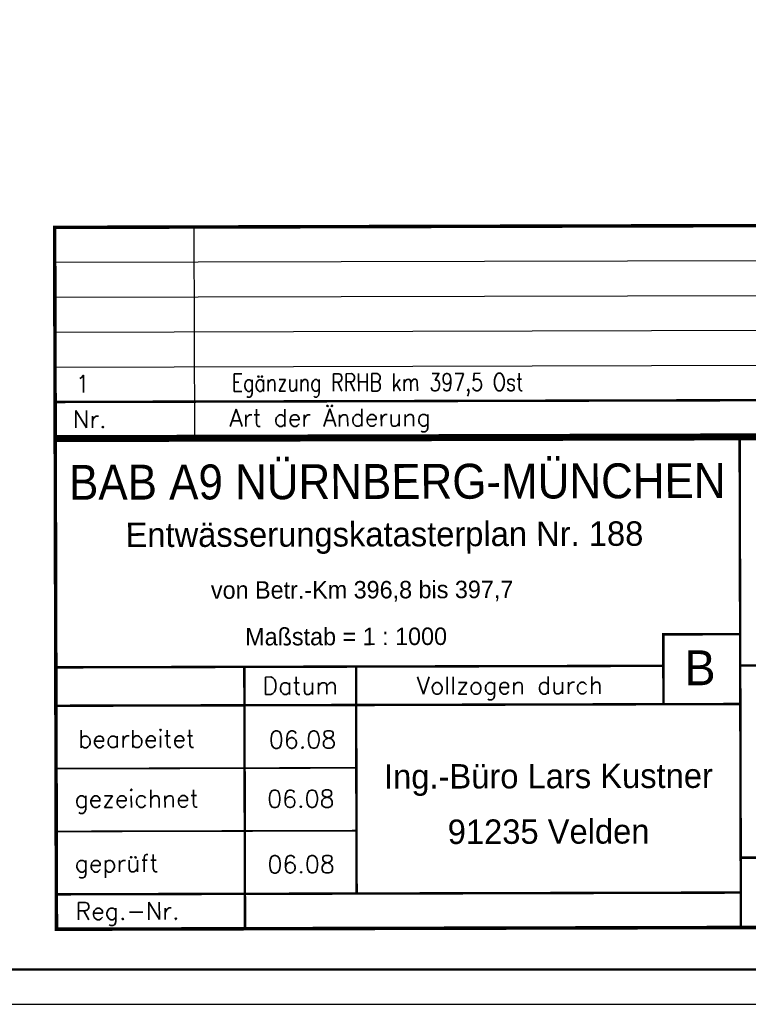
# Model space of a CAD drawing. Extents: x 0 to 1135, y 0 to 594.
# Tile 17 of 44: x 954 to 1058, y 0 to 141. Entities that reach past the tile are written whole.
import ezdxf
from ezdxf.enums import TextEntityAlignment as Align

# ---------------------------------------------------------------- set-up
doc = ezdxf.new("R2010")
doc.units = 0
doc.header["$LTSCALE"] = 2
doc.header["$MEASUREMENT"] = 0
doc.linetypes.add('AUSGEZOGEN', pattern=[0])
for name, color, linetype in [('BAUWOTOP', 250, 'AUSGEZOGEN'), ('LEGENDE', 7, 'AUSGEZOGEN'), ('RAHMEN', 250, 'AUSGEZOGEN')]:
    doc.layers.add(name, color=color, linetype=linetype)
doc.styles.add('ROMANS', font='romans.shx', dxfattribs={"width": 0.8})
doc.styles.add('UNIR-H', font='unir_h.shx', dxfattribs={"width": 0.8})
doc.styles.add('UNIR-O', font='unir_o.shx')

msp = doc.modelspace()

# ---------------------------------------------------------------- linework, layer by layer
at = {"layer": 'LEGENDE'}
for p, q in [((959.07, 106.25), (1124.07, 106.67)), ((959.08, 101.25), (1124.08, 101.67)), ((959.1, 96.25), (1124.1, 96.67)), ((959.11, 91.25), (1124.11, 91.67))]:
    msp.add_line(p, q, dxfattribs=at)
for points, const_width in [([(1124.06, 111.67), (959.06, 111.25)], 0.5), ([(959.06, 111.5), (959.14, 81)], 0.5), ([(959.12, 86.25), (1124.12, 86.67)], 0.35), ([(959.14, 81.25), (1124.14, 81.67)], 0.5), ([(1124.39, 81.17), (958.89, 80.75)], 0.5), ([(959.14, 81), (959.32, 10.5)], 0.5), ([(1057.32, 11), (1057.14, 81)], 0.35), ([(1046.23, 42.97), (1046.21, 52.97), (1057.21, 53)], 0.35), ([(959.22, 48.25), (1046.22, 48.47)], 0.35), ([(986.32, 10.82), (986.22, 48.32)], 0.35), ([(1002.3, 15.86), (1002.22, 48.36)], 0.35), ([(1057.22, 48.5), (1124.22, 48.67)], 0.35), ([(959.24, 42.75), (1057.23, 43)], 0.35), ([(959.26, 33.75), (1002.26, 33.86)], 0.25), ([(959.28, 24.75), (1002.28, 24.86)], 0.25), ([(1057.29, 21), (1124.29, 21.17)], 0.35), ([(959.3, 15.75), (1057.3, 16)], 0.35), ([(959.07, 10.75), (1124.57, 11.17)], 0.5)]:
    msp.add_lwpolyline(points, dxfattribs=dict(at, const_width=const_width))
msp.add_lwpolyline([(979.14, 81.3), (979.06, 111.3)], dxfattribs=at)
at = {"layer": 'RAHMEN'}
msp.add_line((950, 0), (1135, 0), dxfattribs=at)
at = {"layer": 'RAHMEN', "const_width": 0.35}
msp.add_lwpolyline([(25, 5), (1130, 5), (1130, 589), (25, 589), (25, 5)], dxfattribs=at)

# ---------------------------------------------------------------- texts
at = {"layer": 'BAUWOTOP', "style": 'UNIR-H'}
msp.add_text('von Betr.-Km 396,8 bis 397,7', height=2.5, rotation=0.1472, dxfattribs=at).set_placement((981.44, 58.06))
at = {"layer": 'LEGENDE', "style": 'ROMANS', "width": 0.8}
msp.add_text('Egänzung RRHB km 397,5 Ost', height=2.5, rotation=0.1472, dxfattribs=at).set_placement((984.42, 87.76))
at = {"layer": 'LEGENDE'}
for s, height, style, p in [('1', 2.5, 'ROMANS', (962.01, 87.58)), ('Nr.', 2.5, 'ROMANS', (961.68, 82.54)), ('Art der Änderung', 2.5, 'ROMANS', (984.09, 82.72)), ('Entwässerungskatasterplan Nr. 188', 3.5, 'UNIR-H', (969.21, 65.47)), ('Maßstab = 1 : 1000', 2.5, 'UNIR-H', (986.35, 51.38)), ('B', 5, 'UNIR-H', (1049.24, 45.68)), ('06.08', 2.5, 'ROMANS', (989.74, 36.64)), ('gezeichnet', 2.5, 'ROMANS', (961.9, 28.17)), ('06.08', 2.5, 'ROMANS', (989.5, 28.17)), ('geprüft', 2.5, 'ROMANS', (961.93, 18.93)), ('06.08', 2.5, 'ROMANS', (989.53, 18.79)), ('Reg.-Nr.', 2.5, 'ROMANS', (962.05, 12.09))]:
    msp.add_text(s, height=height, rotation=0.1472, dxfattribs=dict(at, style=style)).set_placement(p)
at = {"layer": 'LEGENDE', "style": 'UNIR-H', "width": 0.895858}
msp.add_text('BAB A9 NÜRNBERG-MÜNCHEN', height=5, rotation=0.1567, dxfattribs=at).set_placement((961.13, 72.24), (1055.13, 72.5), align=Align.FIT)
at = {"layer": 'LEGENDE'}
for s, height, style, p in [('Datum', 2.5, 'ROMANS', (994.23, 44.38)), ('Vollzogen durch', 2.5, 'ROMANS', (1024.23, 44.42)), ('bearbeitet', 2.5, 'ROMANS', (970.79, 36.76)), ('Ing.-Büro Lars Kustner', 3.5, 'UNIR-O', (1029.77, 30.93)), ('91235 Velden', 3.5, 'UNIR-O', (1029.79, 22.99))]:
    msp.add_text(s, height=height, rotation=0.1472, dxfattribs=dict(at, style=style)).set_placement(p, align=Align.CENTER)

doc.saveas('drawing.dxf')
